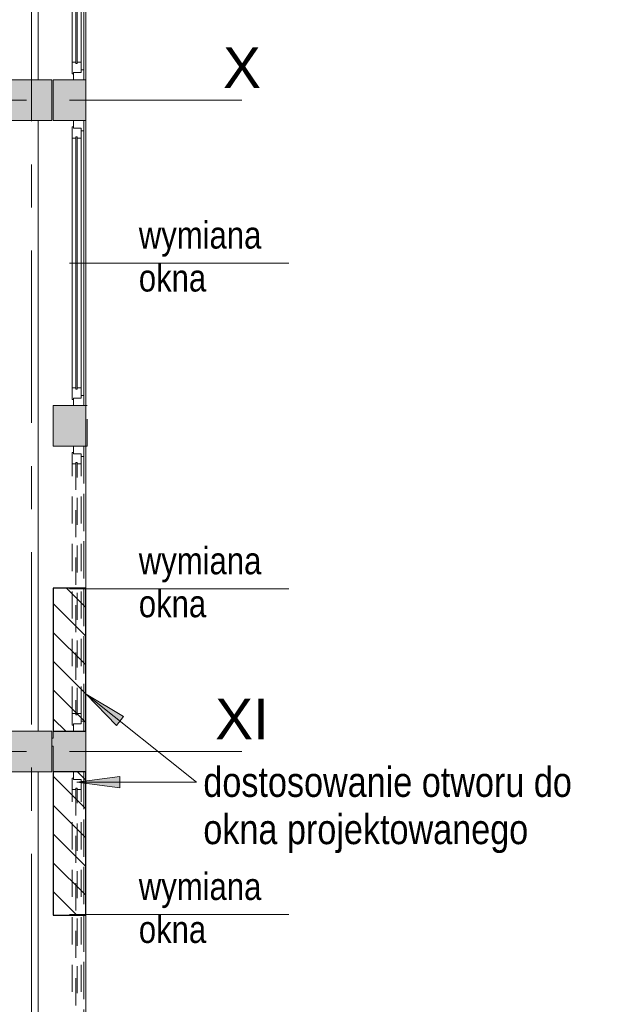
# Model space of a CAD drawing. Header units: centimetres. Extents: x -1403 to 22166, y -8842 to 3590.
# Tile 22 of 25: x 1179 to 1616, y 1662 to 2388. Entities that reach past the tile are written whole.
import ezdxf

# ---------------------------------------------------------------- set-up
doc = ezdxf.new("R2010")
doc.units = ezdxf.units.CM
doc.linetypes.add('Oś', pattern=[222.25, 127, -31.75, 31.75, -31.75])
doc.linetypes.add('Wyburzenia', pattern=[35, 20, -15])
for name, color, linetype, lineweight in [('A-DETL', 90, 'Continuous', 25), ('A-DETL-GENF', 92, 'Continuous', 9), ('A-GLAZ', 151, 'Wyburzenia', 9), ('A-GLAZ-IDEN', 152, 'Continuous', 13), ('A-WALL', 113, 'Continuous', 13), ('A-WALL-PATT', 111, 'Continuous', 13), ('G-ANNO-TEXT', 231, 'Continuous', 13), ('S-COLS', 52, 'Continuous', 13), ('S-GRID', 1, 'Continuous', 13), ('S-GRID-IDEN', 1, 'Continuous', 13)]:
    doc.layers.add(name, color=color, linetype=linetype, lineweight=lineweight)
doc.styles.add('Arial Narrow_1', font='ARIALN.TTF', dxfattribs={"height": 0.2})
doc.styles.add('Arial Narrow_2', font='ARIALN.TTF', dxfattribs={"height": 22})
doc.styles.add('Arial_1', font='arial.ttf', dxfattribs={"height": 30})
pattern_1 = [(315, (0, 0), (10.6066, 10.6066), [])]

# ---------------------------------------------------------------- blocks, each defined once
blk = doc.blocks.new('M_Concrete-Square-Column - 300 x 300mm-1795932-6_piętro IV __13_80 m_ - wyburzenia i zamurowania')
at = {"layer": 'S-COLS', "lineweight": 9}
blk.add_hatch(color=254, dxfattribs=at).paths.add_polyline_path([(-15, 15), (-15, -15), (15, -15), (15, 15), (-9.5, 15)], flags=0)
for p, q in [((-15, 15), (15, 15)), ((-15, -15), (-15, 15)), ((15, 15), (15, -15)), ((15, -15), (-15, -15))]:
    blk.add_line(p, q, dxfattribs=at)
blk = doc.blocks.new('M_Concrete-Square-Column - 300 x 300mm-1795931-6_piętro IV __13_80 m_ - wyburzenia i zamurowania')
at = {"layer": 'S-COLS', "lineweight": 9}
blk.add_hatch(color=254, dxfattribs=at).paths.add_polyline_path([(-15, -15), (15, -15), (15, 15), (-15, 15), (-15, 7.14)], flags=0)
for p, q in [((15, 15), (-15, 15)), ((-15, 15), (-15, -15)), ((15, -15), (15, 15)), ((-15, -15), (15, -15))]:
    blk.add_line(p, q, dxfattribs=at)
blk = doc.blocks.new('Okno - automatyczna etykieta - 210x165 _nietypowy podział_-2208582-6_piętro IV __13_80 m_ - wyburzenia i zamurowania')
at = {"layer": 'A-GLAZ', "color": 7, "linetype": 'Continuous'}
for p, q in [((-97.5, 10.5), (-105, 10.5)), ((-105, 10.5), (-105, 3)), ((-105, 10.5), (105, 10.5)), ((-92, 8.5), (-99.5, 8.5)), ((-99.5, 8.5), (-99.5, 3)), ((-99.5, 3), (-99.5, 8.5)), ((-99.5, 8.5), (-97.5, 8.5)), ((-97.5, 8.5), (-97.5, 10.5)), ((97.5, 10.5), (-97.5, 10.5)), ((-92, 5.75), (-92, 8.5)), ((92, 8.5), (-92, 8.5)), ((99.5, 8.5), (92, 8.5)), ((92, 8.5), (92, 5.75)), ((105, 10.5), (97.5, 10.5)), ((97.5, 10.5), (97.5, 8.5)), ((97.5, 8.5), (99.5, 8.5)), ((99.5, 3), (99.5, 8.5)), ((99.5, 8.5), (99.5, 3)), ((105, 3), (105, 10.5)), ((-105, 3), (-99.5, 3)), ((-99.5, 3), (-100.5, 3)), ((-100.5, 3), (-100.5, 2)), ((-100.5, 2), (-92, 2)), ((93, 5.75), (-93, 5.75)), ((-93, 5.75), (-93, 4.75)), ((-93, 4.75), (-93, 5.75)), ((-93, 5.75), (-92, 5.75)), ((-93, 4.75), (93, 4.75)), ((-92, 4.75), (-93, 4.75)), ((-92, 2), (-92, 4.75)), ((92, 2), (-92, 2)), ((92, 5.75), (93, 5.75)), ((92, 4.75), (92, 2)), ((93, 4.75), (92, 4.75)), ((92, 2), (100.5, 2)), ((93, 4.75), (93, 5.75)), ((93, 5.75), (93, 4.75)), ((100.5, 3), (99.5, 3)), ((99.5, 3), (105, 3)), ((100.5, 2), (100.5, 3))]:
    blk.add_line(p, q, dxfattribs=at)
blk = doc.blocks.new('Okno - automatyczna etykieta - 210x165 _nietypowy podział_-V4-6_piętro IV __13_80 m_ - wyburzenia i zamurowania')
at = {"layer": 'A-GLAZ', "color": 1, "lineweight": 13}
for p, q in [((-97.5, 10.5), (-105, 10.5)), ((-105, 10.5), (-105, 3)), ((-105, 10.5), (105, 10.5)), ((-92, 8.5), (-99.5, 8.5)), ((-99.5, 8.5), (-99.5, 3)), ((-99.5, 3), (-99.5, 8.5)), ((-99.5, 8.5), (-97.5, 8.5)), ((-97.5, 8.5), (-97.5, 10.5)), ((97.5, 10.5), (-97.5, 10.5)), ((-92, 5.75), (-92, 8.5)), ((92, 8.5), (-92, 8.5)), ((99.5, 8.5), (92, 8.5)), ((92, 8.5), (92, 5.75)), ((105, 10.5), (97.5, 10.5)), ((97.5, 10.5), (97.5, 8.5)), ((97.5, 8.5), (99.5, 8.5)), ((99.5, 3), (99.5, 8.5)), ((99.5, 8.5), (99.5, 3)), ((105, 3), (105, 10.5)), ((-105, 3), (-99.5, 3)), ((-99.5, 3), (-100.5, 3)), ((-100.5, 3), (-100.5, 2)), ((-100.5, 2), (-92, 2)), ((93, 5.75), (-93, 5.75)), ((-93, 5.75), (-93, 4.75)), ((-93, 4.75), (-93, 5.75)), ((-93, 5.75), (-92, 5.75)), ((-93, 4.75), (93, 4.75)), ((-92, 4.75), (-93, 4.75)), ((-92, 2), (-92, 4.75)), ((92, 2), (-92, 2)), ((92, 5.75), (93, 5.75)), ((92, 4.75), (92, 2)), ((93, 4.75), (92, 4.75)), ((92, 2), (100.5, 2)), ((93, 4.75), (93, 5.75)), ((93, 5.75), (93, 4.75)), ((100.5, 3), (99.5, 3)), ((99.5, 3), (105, 3)), ((100.5, 2), (100.5, 3))]:
    blk.add_line(p, q, dxfattribs=at)
blk = doc.blocks.new('etykieta wymiana okna - etykieta okno 1S z hp góra-2316402-6_piętro IV __13_80 m_ - wyburzenia i zamurowania')
at = {"layer": 'A-GLAZ-IDEN'}
blk.add_line((0, 0.0485), (0, 1.6477), dxfattribs=at)
at = {"layer": 'A-GLAZ-IDEN', "insert": (-0.3068, 0.5415), "char_height": 0.2, "width": 1.356, "attachment_point": 1, "rotation": 90, "line_spacing_factor": 0.949189, "style": 'Arial Narrow_1'}
blk.add_mtext('\\pxt6.35,12.7,19.05,25.4,31.75,38.1,44.45,50.8,57.15,63.5,69.85,76.2,82.55,88.9,95.25,101.6,107.95,114.3,120.65,127,133.35,139.7,146.05,152.4,158.75,165.1,171.45,177.8,184.15,190.5,196.85,203.2;{wymiana okna}', dxfattribs=at)

msp = doc.modelspace()

# ---------------------------------------------------------------- hatches: boundary and pattern name
at = {"layer": 'A-DETL-GENF', "lineweight": 25}
h = msp.add_hatch(dxfattribs=at)
h.set_pattern_fill('FP_1', color=3, style=0, pattern_type=2)
h.set_pattern_definition(pattern_1)
h.paths.add_polyline_path([(1223.88, 1863.33), (1227.38, 1863.33), (1227.38, 1968.83), (1203.38, 1968.83), (1203.38, 1863.33), (1218.38, 1863.33)], flags=0)
h = msp.add_hatch(dxfattribs=at)
h.set_pattern_fill('FP_1', color=3, style=0, pattern_type=2)
h.set_pattern_definition(pattern_1)
h.paths.add_polyline_path([(1217.38, 1727.83), (1227.38, 1727.83), (1227.38, 1833.33), (1203.38, 1833.33), (1203.38, 1727.83), (1211.41, 1727.83)], flags=0)
at = {"layer": 'A-WALL-PATT'}
h = msp.add_hatch(color=9, dxfattribs=at)
h.paths.add_polyline_path([(1227.38, 393.33), (1227.38, 423.33), (1203.38, 423.33), (1203.38, 393.33)], flags=0)
h.paths.add_polyline_path([(1203.38, 633.33), (1227.38, 633.33), (1227.38, 663.33), (1203.38, 663.33)], flags=0)
h.paths.add_polyline_path([(1215.71, 873.33), (1227.38, 873.33), (1227.38, 903.33), (1203.38, 903.33), (1203.38, 873.33)], flags=0)
h.paths.add_polyline_path([(1227.38, 1113.33), (1227.38, 1143.33), (1203.38, 1143.33), (1203.38, 1113.33), (1223.88, 1113.33)], flags=0)
h.paths.add_polyline_path([(1227.38, 1353.33), (1227.38, 1383.33), (1203.38, 1383.33), (1203.38, 1353.33), (1225.88, 1353.33)], flags=0)
h.paths.add_polyline_path([(1203.38, 1593.33), (1227.38, 1593.33), (1227.38, 1623.33), (1203.38, 1623.33), (1203.38, 1620.07)], flags=0)
h.paths.add_polyline_path([(1203.38, 1833.33), (1227.38, 1833.33), (1227.38, 1863.33), (1203.38, 1863.33), (1203.38, 1846.35)], flags=0)
h.paths.add_polyline_path([(1227.38, 2073.33), (1227.38, 2103.33), (1203.38, 2103.33), (1203.38, 2073.33), (1225.88, 2073.33)], flags=0)
h.paths.add_polyline_path([(1227.38, 2313.33), (1227.38, 2343.33), (1203.38, 2343.33), (1203.38, 2313.33), (1225.88, 2313.33)], flags=0)
h.paths.add_polyline_path([(1203.38, 2553.33), (1227.38, 2553.33), (1227.38, 2583.33), (1203.38, 2583.33)], flags=0)
h.paths.add_polyline_path([(1218.38, 2793.33), (1227.38, 2793.33), (1227.38, 2824.33), (1203.38, 2824.33), (1203.38, 2793.33)], flags=0)
h = msp.add_hatch(color=9, dxfattribs=at)
h.paths.add_polyline_path([(602.38, 1852.33), (1172.38, 1852.33), (1172.38, 1858.33), (602.38, 1858.33)], flags=0)
h.paths.add_polyline_path([(1203.38, 1852.33), (1203.38, 1858.33), (1202.38, 1858.33), (1202.38, 1852.33)], flags=0)
at = {"layer": 'G-ANNO-TEXT'}
for points in [[(1227.74, 1890.65), (1249.97, 1867.6), (1255.18, 1874.14)], [(1220.83, 1825.87), (1252.58, 1821.69), (1252.58, 1830.05)]]:
    msp.add_hatch(color=50, dxfattribs=at).paths.add_polyline_path(points, flags=0)

# ---------------------------------------------------------------- linework, layer by layer
at = {"layer": 'A-DETL'}
for p, q in [((1227.38, 1968.83), (1203.38, 1968.83)), ((1203.38, 1968.83), (1203.38, 1863.33)), ((1227.38, 1863.33), (1227.38, 1968.83)), ((1203.38, 1863.33), (1227.38, 1863.33)), ((1227.38, 1833.33), (1203.38, 1833.33)), ((1203.38, 1833.33), (1203.38, 1727.83)), ((1227.38, 1727.83), (1227.38, 1833.33)), ((1203.38, 1727.83), (1227.38, 1727.83))]:
    msp.add_line(p, q, dxfattribs=at)
at = {"layer": 'A-GLAZ-IDEN'}
for p, q in [((1215.38, 2208.33), (1217.2, 2208.33)), ((1215.38, 1968.33), (1217.2, 1968.33)), ((1215.38, 1728.33), (1217.2, 1728.33))]:
    msp.add_line(p, q, dxfattribs=at)
at = {"layer": 'A-WALL', "lineweight": 9}
for p, q in [((1227.38, 2848.33), (1227.38, 1863.33)), ((1192.38, 2343.33), (1192.38, 2793.33)), ((1218.38, 2343.33), (1203.38, 2343.33)), ((1203.38, 2343.33), (1203.38, 2313.33)), ((1227.38, 2343.33), (1225.88, 2343.33)), ((1192.38, 1863.33), (1192.38, 2313.33)), ((1203.38, 2313.33), (1218.38, 2313.33)), ((1225.88, 2313.33), (1227.38, 2313.33)), ((1218.38, 2103.33), (1203.38, 2103.33)), ((1203.38, 2103.33), (1203.38, 2073.33)), ((1227.38, 2103.33), (1225.88, 2103.33)), ((1203.38, 2073.33), (1218.38, 2073.33)), ((1225.88, 2073.33), (1227.38, 2073.33)), ((1203.38, 1858.33), (1202.38, 1858.33)), ((1218.38, 1863.33), (1203.38, 1863.33)), ((1203.38, 1863.33), (1203.38, 1858.33)), ((1227.38, 1863.33), (1225.88, 1863.33)), ((1227.38, 1863.33), (1227.38, 1113.33)), ((1202.38, 1852.33), (1203.38, 1852.33)), ((1203.38, 1852.33), (1203.38, 1833.33)), ((1192.38, 1383.33), (1192.38, 1833.33)), ((1203.38, 1833.33), (1218.38, 1833.33)), ((1225.88, 1833.33), (1227.38, 1833.33))]:
    msp.add_line(p, q, dxfattribs=at)
at = {"layer": 'A-WALL', "color": 1, "linetype": 'Wyburzenia'}
for p, q in [((1227.38, 2103.33), (1227.38, 2073.33)), ((1228.38, 2103.33), (1227.38, 2103.33)), ((1228.38, 2073.33), (1228.38, 2103.33)), ((1227.38, 2073.33), (1228.38, 2073.33))]:
    msp.add_line(p, q, dxfattribs=at)
at = {"layer": 'G-ANNO-TEXT', "color": 50}
for p, q in [((1227.74, 1890.65), (1249.97, 1867.6)), ((1255.18, 1874.14), (1227.74, 1890.65)), ((1227.74, 1890.65), (1309.1, 1825.87)), ((1249.97, 1867.6), (1255.18, 1874.14)), ((1252.58, 1830.05), (1220.83, 1825.87)), ((1252.58, 1821.69), (1252.58, 1830.05)), ((1220.83, 1825.87), (1252.58, 1821.69)), ((1220.83, 1825.87), (1309.1, 1825.87))]:
    msp.add_line(p, q, dxfattribs=at)
at = {"layer": 'S-GRID', "linetype": 'Oś'}
for p, q in [((1187.38, 2884.27), (1187.38, 27.13)), ((1342.46, 2328.33), (-1368.76, 2328.33)), ((1342.46, 1848.33), (-1368.76, 1848.33))]:
    msp.add_line(p, q, dxfattribs=at)

# ---------------------------------------------------------------- block references
at = {"layer": 'A-GLAZ', "color": 7, "linetype": 'Continuous', "rotation": 269.9999999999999}
for p in [(1215.38, 2448.33), (1215.38, 2208.33)]:
    msp.add_blockref('Okno - automatyczna etykieta - 210x165 _nietypowy podział_-2208582-6_piętro IV __13_80 m_ - wyburzenia i zamurowania', p, dxfattribs=at)
at = {"layer": 'A-GLAZ', "color": 1, "lineweight": 13, "rotation": 269.9999999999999}
for p in [(1215.38, 1968.33), (1215.38, 1728.33)]:
    msp.add_blockref('Okno - automatyczna etykieta - 210x165 _nietypowy podział_-V4-6_piętro IV __13_80 m_ - wyburzenia i zamurowania', p, dxfattribs=at)
at = {"layer": 'A-GLAZ-IDEN', "xscale": 99.99999999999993, "yscale": 99.99999999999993, "zscale": 99.99999999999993, "rotation": 270.0000000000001}
for p in [(1212.36, 2208.33), (1212.36, 1968.33), (1212.36, 1728.33)]:
    msp.add_blockref('etykieta wymiana okna - etykieta okno 1S z hp góra-2316402-6_piętro IV __13_80 m_ - wyburzenia i zamurowania', p, dxfattribs=at)
at = {"layer": 'S-COLS', "lineweight": 9, "rotation": 180}
msp.add_blockref('M_Concrete-Square-Column - 300 x 300mm-1795932-6_piętro IV __13_80 m_ - wyburzenia i zamurowania', (1187.38, 2328.33), dxfattribs=at)
at = {"layer": 'S-COLS', "lineweight": 9}
msp.add_blockref('M_Concrete-Square-Column - 300 x 300mm-1795931-6_piętro IV __13_80 m_ - wyburzenia i zamurowania', (1187.38, 1848.33), dxfattribs=at)

# ---------------------------------------------------------------- texts
at = {"layer": 'G-ANNO-TEXT', "color": 7, "insert": (1314.1, 1836.98), "char_height": 22, "width": 308.9, "attachment_point": 1, "line_spacing_factor": 0.949189, "style": 'Arial Narrow_2'}
msp.add_mtext('\\pxt5.77273,11.54545,17.31818,23.09091,28.86364,34.63636,40.40909,46.18182,51.95455,57.72727,63.5,69.27273,75.04545,80.81818,86.59091,92.36364,98.13636,103.90909,109.68182,115.45455,121.22727,127,132.77273,138.54545,144.31818,150.09091,155.86364,161.63636,167.40909,173.18182,178.95455,184.72727;{dostosowanie otworu do okna projektowanego}', dxfattribs=at)
at = {"layer": 'S-GRID-IDEN', "char_height": 30, "attachment_point": 5, "line_spacing_factor": 0.936439, "style": 'Arial_1'}
for s, insert, width in [('\\pxqc,t4.23333,8.46667,12.7,16.93333,21.16667,25.4,29.63333,33.86667,38.1,42.33333,46.56667,50.8,55.03333,59.26667,63.5,67.73333,71.96667,76.2,80.43333,84.66667,88.9,93.13333,97.36667,101.6,105.83333,110.06667,114.3,118.53333,122.76667,127,131.23333,135.46667;{X}', (1342.59, 2352.39), 27.8), ('\\pxqc,t4.23333,8.46667,12.7,16.93333,21.16667,25.4,29.63333,33.86667,38.1,42.33333,46.56667,50.8,55.03333,59.26667,63.5,67.73333,71.96667,76.2,80.43333,84.66667,88.9,93.13333,97.36667,101.6,105.83333,110.06667,114.3,118.53333,122.76667,127,131.23333,135.46667;{XI}', (1342.59, 1872.39), 39.7)]:
    msp.add_mtext(s, dxfattribs=dict(at, insert=insert, width=width))

doc.saveas('drawing.dxf')
